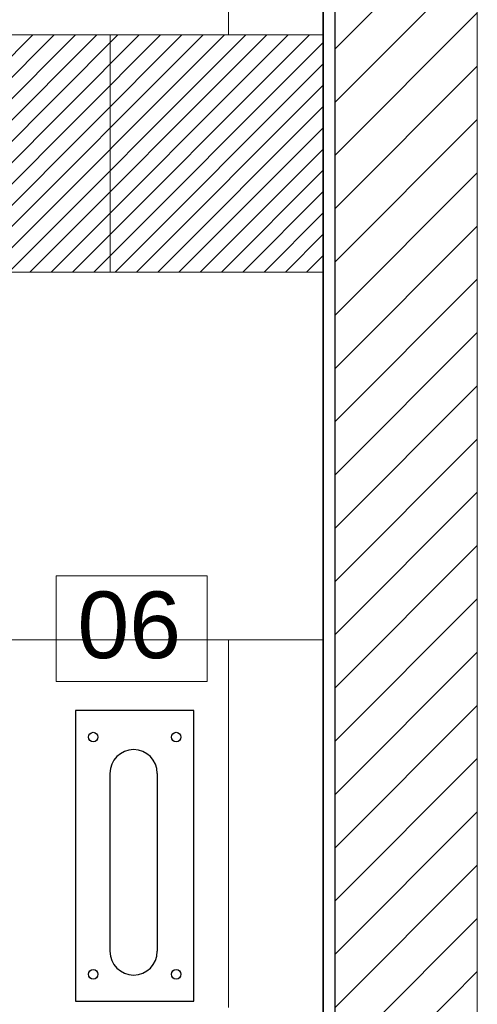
# Model space of a CAD drawing. Header units: millimetres. Extents: x 15214 to 140083, y -437840 to -79279.
# Tile 29 of 64: x 36308 to 36347, y -197943 to -197860. Entities that reach past the tile are written whole.
import ezdxf

# ---------------------------------------------------------------- set-up
doc = ezdxf.new("R2010")
doc.units = ezdxf.units.MM
doc.layers.get('0').update_dxf_attribs({"lineweight": 0})
for name, color, linetype, lineweight in [('0_LEGENDA', 253, 'Continuous', 13), ('1_POSADZKA PODZIAŁY', 151, 'Continuous', 0), ('1_PŁYTKI KOLOR', 7, 'Continuous', 0), ('Hatch', 4, 'Continuous', 5), ('Istn-sciany', 3, 'Continuous', 30), ('Sciany', 2, 'Continuous', 35), ('WYMIAROWANIE', 1, 'Continuous', 13)]:
    doc.layers.add(name, color=color, linetype=linetype, lineweight=lineweight)
doc.layers.add('C-wypos-sanitarne', color=1, linetype='Continuous')
doc.styles.add('ROMANS07', font='arial.ttf')

# ---------------------------------------------------------------- blocks, each defined once
blk = doc.blocks.new('pochwyt stały front')
for points in [[(64377.612, -195388.468), (64377.612, -195412.968), (64387.612, -195412.968), (64387.612, -195388.468), (64377.612, -195388.468)], [(64380.522, -195393.778), (64380.522, -195408.778)], [(64384.522, -195393.778), (64384.522, -195408.778)]]:
    blk.add_lwpolyline(points)
for centre in [(64379.112, -195390.718), (64386.112, -195390.718), (64379.112, -195410.718), (64386.112, -195410.718)]:
    blk.add_circle(centre, 0.402)
for centre, start, end in [((64382.522, -195393.778), 0, 180), ((64382.522, -195408.778), 180, 0)]:
    blk.add_arc(centre, 2, start, end)

msp = doc.modelspace()

# ---------------------------------------------------------------- hatches: boundary and pattern name
at = {"layer": '1_PŁYTKI KOLOR', "true_color": 0x83c991}
h = msp.add_hatch(dxfattribs=at)
h.set_pattern_fill('ANSI31', color=113, scale=0.4)
h.paths.add_polyline_path([(36135.89886, -197861.56612), (36115.89886, -197861.56612), (36115.89886, -197881.56612), (36135.89886, -197881.56612)])
h.paths.add_polyline_path([(36149.35842, -197863.20451, -0.0244751), (36155.89886, -197864.37764), (36155.89886, -197861.56612), (36135.89886, -197861.56612), (36135.89886, -197881.56612), (36138.63848, -197881.56612), (36138.63848, -197872.64312, -0.4530006)])
h.paths.add_polyline_path([(36142.63848, -197872.64312), (36142.63848, -197881.56612), (36153.63848, -197881.56612), (36153.63848, -197872.64312, 1)], flags=17)
h.paths.add_polyline_path([(36175.89886, -197872.50623, 0.07997929), (36155.89886, -197864.37764), (36155.89886, -197867.16348, -0.15492461), (36157.63848, -197872.64312), (36157.63848, -197881.56612), (36175.89886, -197881.56612)])
h.paths.add_polyline_path([(36175.89886, -197861.56612), (36155.89886, -197861.56612), (36155.89886, -197864.37764, -0.07997929), (36175.89886, -197872.50623)])
h.paths.add_polyline_path([(36195.89886, -197861.56612), (36175.89886, -197861.56612), (36175.89886, -197872.50623, -0.05489027), (36187.68573, -197881.56612), (36195.89886, -197881.56612)])
h.paths.add_polyline_path([(36175.89886, -197872.50623), (36175.89886, -197881.56612), (36187.68573, -197881.56612, 0.05489027)], flags=17)
h.paths.add_polyline_path([(36333.89886, -197861.56612), (36195.89886, -197861.56612), (36195.89886, -197881.56612), (36333.89886, -197881.56612)])
at = {"layer": 'Hatch'}
h = msp.add_hatch(dxfattribs=at)
h.set_pattern_fill('ANSI31', color=256)
h.set_pattern_definition([(45, (-23731.6685, -3365.9778), (-2.24506403, 2.24506403), [])])
h.paths.add_polyline_path([(36334.89886, -198005.56612), (36346.89886, -198005.56612), (36346.89886, -197729.56612), (36334.89886, -197729.56612)])

# ---------------------------------------------------------------- linework, layer by layer
at = {"layer": '0_LEGENDA', "color": 7}
msp.add_lwpolyline([(36311.35162, -197907.15164), (36324.10132, -197907.15164), (36324.10132, -197916.07791), (36311.35162, -197916.07791)], dxfattribs=at)
msp.add_lwpolyline([(36311.35162, -197916.07791), (36324.10132, -197916.07791), (36324.10132, -197907.15164), (36311.35162, -197907.15164)], close=True, dxfattribs=at)
at = {"layer": '1_POSADZKA PODZIAŁY', "linetype": 'Continuous'}
msp.add_lwpolyline([(36115.89886, -197768.56612), (36333.89886, -197768.56612), (36333.89886, -198005.56612), (36115.89886, -198005.56612)], close=True, dxfattribs=at)
for points in [[(36325.89886, -197861.56612), (36325.89886, -197830.56612)], [(36115.89886, -197861.56612), (36333.89886, -197861.56612)], [(36315.89886, -197881.56612), (36315.89886, -197861.56612)], [(36115.89886, -197881.56612), (36333.89886, -197881.56612)], [(36138.89886, -197912.56612), (36333.89886, -197912.56612)], [(36325.89886, -197943.56612), (36325.89886, -197912.56612)]]:
    msp.add_lwpolyline(points, dxfattribs=at)
at = {"layer": 'Istn-sciany'}
msp.add_lwpolyline([(36334.89886, -198005.56612), (36334.89886, -197728.56612)], dxfattribs=at)
at = {"layer": 'Sciany'}
msp.add_lwpolyline([(36333.89886, -198005.56612), (36333.89886, -197728.56612)], dxfattribs=at)
at = {"layer": 'WYMIAROWANIE'}
msp.add_lwpolyline([(36334.89886, -198005.56612), (36346.89886, -198005.56612), (36346.89886, -197728.56612), (36334.89886, -197728.56612)], close=True, dxfattribs=at)

# ---------------------------------------------------------------- block references
at = {"layer": 'C-wypos-sanitarne'}
msp.add_blockref('pochwyt stały front', (-28064.63086, -2530.04122), dxfattribs=at)

# ---------------------------------------------------------------- texts
at = {"layer": '0_LEGENDA', "color": 7, "insert": (36321.88963, -197908.48418), "char_height": 7.5, "width": 10.9940302, "attachment_point": 3, "style": 'ROMANS07'}
msp.add_mtext('{\\fArial|b0|i0|c162|p34;\\H0.75x;0\\fArial|b0|i0|c238|p34;6}', dxfattribs=at)

doc.saveas('drawing.dxf')
